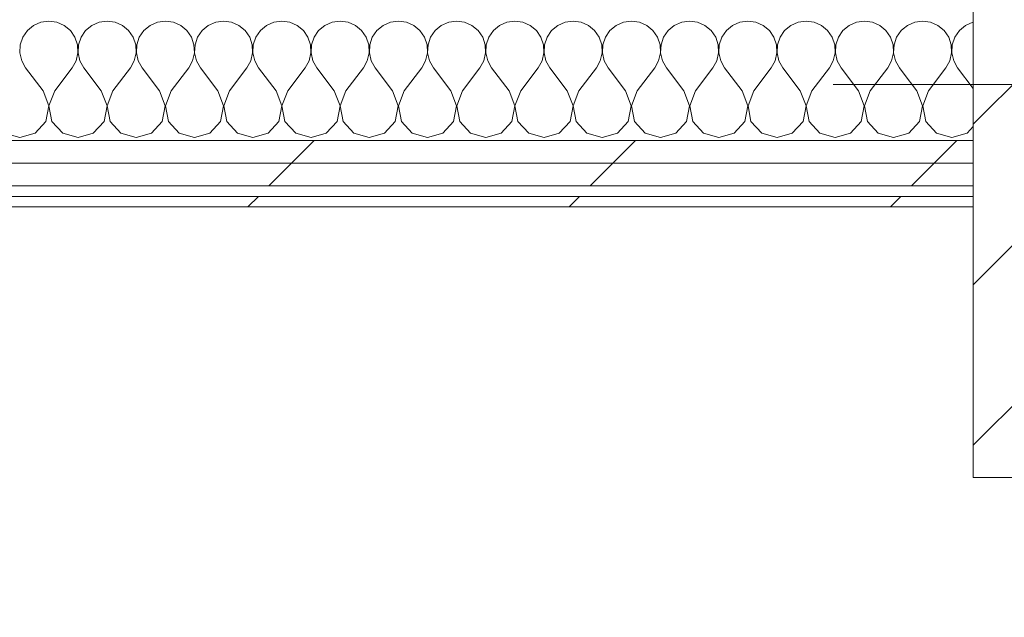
# Model space of a CAD drawing. Header units: millimetres. Extents: x -30280 to 22128, y -17757 to 4746.
# Tile 172 of 173: x -117 to 447, y -17319 to -16977. Entities that reach past the tile are written whole.
import ezdxf

# ---------------------------------------------------------------- set-up
doc = ezdxf.new("R2010")
doc.units = ezdxf.units.MM
doc.header["$MEASUREMENT"] = 0
doc.linetypes.add('Wipeout_Contour', pattern=[1000, 0, -1000])
doc.layers.add('10_ESTR_Pilars', color=7, linetype='Continuous')
doc.layers.add('Nuevo_08_E_Envans secs', color=7, linetype='Continuous')
for name, color, linetype, lineweight in [('10_ESTR_Pilars_Pluma_Nº__20', 1, 'Continuous', 5), ('10_ESTR_Pilars_Pluma_Nº__28', 7, 'Continuous', 20), ('10_ESTR_Pilars_Pluma_Nº__42', 8, 'Continuous', 25), ('Nuevo_08_E_Envans secs_Pluma_Nº__1', 7, 'Continuous', 5)]:
    doc.layers.add(name, color=color, linetype=linetype, lineweight=lineweight)
for name, color, linetype, lineweight, true_color in [('Nuevo_08_E_Envans secs_Pluma_Nº__102', 7, 'Continuous', 5, 0xcccccc), ('Nuevo_08_E_Envans secs_Pluma_Nº__171', 171, 'Continuous', 13, 0xaaaaff), ('Nuevo_08_E_Envans secs_Pluma_Nº__177', 7, 'Continuous', 15, 0xf7e046)]:
    doc.layers.add(name, color=color, linetype=linetype, lineweight=lineweight, true_color=true_color)
pattern_1 = [(45, (0, 0), (-183.8478, 183.8478), [195, -65]), (45, (7e-14, 183.85), (-183.8478, 183.8478), [195, -65])]

# ---------------------------------------------------------------- blocks, each defined once
blk = doc.blocks.new('*X456')
at = {"layer": 'Nuevo_08_E_Envans secs_Pluma_Nº__102', "color": 254, "linetype": 'Continuous', "lineweight": 5, "true_color": 0xcccccc}
for p, q in [((-108.76, -16980.13), (-112.3, -16983.07)), ((-104.55, -16978.28), (-108.76, -16980.13)), ((-100, -16977.64), (-104.55, -16978.28)), ((-95.45, -16978.28), (-100, -16977.64)), ((-91.24, -16980.13), (-95.45, -16978.28)), ((-87.7, -16983.07), (-91.24, -16980.13)), ((-75.43, -16980.13), (-78.97, -16983.07)), ((-71.22, -16978.28), (-75.43, -16980.13)), ((-66.67, -16977.64), (-71.22, -16978.28)), ((-62.11, -16978.28), (-66.67, -16977.64)), ((-57.9, -16980.13), (-62.11, -16978.28)), ((-54.36, -16983.07), (-57.9, -16980.13)), ((-42.1, -16980.13), (-45.64, -16983.07)), ((-37.89, -16978.28), (-42.1, -16980.13)), ((-33.33, -16977.64), (-37.89, -16978.28)), ((-28.78, -16978.28), (-33.33, -16977.64)), ((-24.57, -16980.13), (-28.78, -16978.28)), ((-21.03, -16983.07), (-24.57, -16980.13)), ((-8.76, -16980.13), (-12.3, -16983.07)), ((-4.55, -16978.28), (-8.76, -16980.13)), ((0, -16977.64), (-4.55, -16978.28)), ((4.55, -16978.28), (0, -16977.64)), ((8.76, -16980.13), (4.55, -16978.28)), ((12.3, -16983.07), (8.76, -16980.13)), ((24.57, -16980.13), (21.03, -16983.07)), ((28.78, -16978.28), (24.57, -16980.13)), ((33.33, -16977.64), (28.78, -16978.28)), ((37.89, -16978.28), (33.33, -16977.64)), ((42.1, -16980.13), (37.89, -16978.28)), ((45.64, -16983.07), (42.1, -16980.13)), ((57.9, -16980.13), (54.36, -16983.07)), ((62.11, -16978.28), (57.9, -16980.13)), ((66.67, -16977.64), (62.11, -16978.28)), ((71.22, -16978.28), (66.67, -16977.64)), ((75.43, -16980.13), (71.22, -16978.28)), ((78.97, -16983.07), (75.43, -16980.13)), ((91.24, -16980.13), (87.7, -16983.07)), ((95.45, -16978.28), (91.24, -16980.13)), ((100, -16977.64), (95.45, -16978.28)), ((104.55, -16978.28), (100, -16977.64)), ((108.76, -16980.13), (104.55, -16978.28)), ((112.3, -16983.07), (108.76, -16980.13)), ((124.57, -16980.13), (121.03, -16983.07)), ((128.78, -16978.28), (124.57, -16980.13)), ((133.33, -16977.64), (128.78, -16978.28)), ((137.89, -16978.28), (133.33, -16977.64)), ((142.1, -16980.13), (137.89, -16978.28)), ((145.64, -16983.07), (142.1, -16980.13)), ((157.9, -16980.13), (154.36, -16983.07)), ((162.11, -16978.28), (157.9, -16980.13)), ((166.67, -16977.64), (162.11, -16978.28)), ((171.22, -16978.28), (166.67, -16977.64)), ((175.43, -16980.13), (171.22, -16978.28)), ((178.97, -16983.07), (175.43, -16980.13)), ((191.24, -16980.13), (187.7, -16983.07)), ((195.45, -16978.28), (191.24, -16980.13)), ((200, -16977.64), (195.45, -16978.28)), ((204.55, -16978.28), (200, -16977.64)), ((208.76, -16980.13), (204.55, -16978.28)), ((212.3, -16983.07), (208.76, -16980.13)), ((224.57, -16980.13), (221.03, -16983.07)), ((228.78, -16978.28), (224.57, -16980.13)), ((233.33, -16977.64), (228.78, -16978.28)), ((237.89, -16978.28), (233.33, -16977.64)), ((242.1, -16980.13), (237.89, -16978.28)), ((245.64, -16983.07), (242.1, -16980.13)), ((257.9, -16980.13), (254.36, -16983.07)), ((262.11, -16978.28), (257.9, -16980.13)), ((266.67, -16977.64), (262.11, -16978.28)), ((271.22, -16978.28), (266.67, -16977.64)), ((275.43, -16980.13), (271.22, -16978.28)), ((278.97, -16983.07), (275.43, -16980.13)), ((291.24, -16980.13), (287.7, -16983.07)), ((295.45, -16978.28), (291.24, -16980.13)), ((300, -16977.64), (295.45, -16978.28)), ((304.55, -16978.28), (300, -16977.64)), ((308.76, -16980.13), (304.55, -16978.28)), ((312.3, -16983.07), (308.76, -16980.13)), ((324.57, -16980.13), (321.03, -16983.07)), ((328.78, -16978.28), (324.57, -16980.13)), ((333.33, -16977.64), (328.78, -16978.28)), ((337.89, -16978.28), (333.33, -16977.64)), ((342.1, -16980.13), (337.89, -16978.28)), ((345.64, -16983.07), (342.1, -16980.13)), ((357.9, -16980.13), (354.36, -16983.07)), ((362.11, -16978.28), (357.9, -16980.13)), ((366.67, -16977.64), (362.11, -16978.28)), ((371.22, -16978.28), (366.67, -16977.64)), ((375.43, -16980.13), (371.22, -16978.28)), ((378.97, -16983.07), (375.43, -16980.13)), ((-114.91, -16986.86), (-116.38, -16991.21)), ((-112.3, -16983.07), (-114.91, -16986.86)), ((-85.09, -16986.86), (-87.7, -16983.07)), ((-83.62, -16991.21), (-85.09, -16986.86)), ((-81.57, -16986.86), (-83.04, -16991.21)), ((-78.97, -16983.07), (-81.57, -16986.86)), ((-51.76, -16986.86), (-54.36, -16983.07)), ((-50.29, -16991.21), (-51.76, -16986.86)), ((-48.24, -16986.86), (-49.71, -16991.21)), ((-45.64, -16983.07), (-48.24, -16986.86)), ((-18.43, -16986.86), (-21.03, -16983.07)), ((-16.96, -16991.21), (-18.43, -16986.86)), ((-14.91, -16986.86), (-16.38, -16991.21)), ((-12.3, -16983.07), (-14.91, -16986.86)), ((14.91, -16986.86), (12.3, -16983.07)), ((16.38, -16991.21), (14.91, -16986.86)), ((18.43, -16986.86), (16.96, -16991.21)), ((21.03, -16983.07), (18.43, -16986.86)), ((48.24, -16986.86), (45.64, -16983.07)), ((49.71, -16991.21), (48.24, -16986.86)), ((51.76, -16986.86), (50.29, -16991.21)), ((54.36, -16983.07), (51.76, -16986.86)), ((81.57, -16986.86), (78.97, -16983.07)), ((83.04, -16991.21), (81.57, -16986.86)), ((85.09, -16986.86), (83.62, -16991.21)), ((87.7, -16983.07), (85.09, -16986.86)), ((114.91, -16986.86), (112.3, -16983.07)), ((116.38, -16991.21), (114.91, -16986.86)), ((118.43, -16986.86), (116.96, -16991.21)), ((121.03, -16983.07), (118.43, -16986.86)), ((148.24, -16986.86), (145.64, -16983.07)), ((149.71, -16991.21), (148.24, -16986.86)), ((151.76, -16986.86), (150.29, -16991.21)), ((154.36, -16983.07), (151.76, -16986.86)), ((181.57, -16986.86), (178.97, -16983.07)), ((183.04, -16991.21), (181.57, -16986.86)), ((185.09, -16986.86), (183.62, -16991.21)), ((187.7, -16983.07), (185.09, -16986.86)), ((214.91, -16986.86), (212.3, -16983.07)), ((216.38, -16991.21), (214.91, -16986.86)), ((218.43, -16986.86), (216.96, -16991.21)), ((221.03, -16983.07), (218.43, -16986.86)), ((248.24, -16986.86), (245.64, -16983.07)), ((249.71, -16991.21), (248.24, -16986.86)), ((251.76, -16986.86), (250.29, -16991.21)), ((254.36, -16983.07), (251.76, -16986.86)), ((281.57, -16986.86), (278.97, -16983.07)), ((283.04, -16991.21), (281.57, -16986.86)), ((285.09, -16986.86), (283.62, -16991.21)), ((287.7, -16983.07), (285.09, -16986.86)), ((314.91, -16986.86), (312.3, -16983.07)), ((316.38, -16991.21), (314.91, -16986.86)), ((318.43, -16986.86), (316.96, -16991.21)), ((321.03, -16983.07), (318.43, -16986.86)), ((348.24, -16986.86), (345.64, -16983.07)), ((349.71, -16991.21), (348.24, -16986.86)), ((351.76, -16986.86), (350.29, -16991.21)), ((354.36, -16983.07), (351.76, -16986.86)), ((381.57, -16986.86), (378.97, -16983.07)), ((383.04, -16991.21), (381.57, -16986.86)), ((385.09, -16986.86), (383.62, -16991.21)), ((387.7, -16983.07), (385.09, -16986.86)), ((388.89, -16982.08), (387.7, -16983.07)), ((-116.38, -16991.21), (-116.6, -16995.81)), ((-83.4, -16995.81), (-83.62, -16991.21)), ((-83.04, -16991.21), (-83.27, -16995.81)), ((-50.07, -16995.81), (-50.29, -16991.21)), ((-49.71, -16991.21), (-49.93, -16995.81)), ((-16.73, -16995.81), (-16.96, -16991.21)), ((-16.38, -16991.21), (-16.6, -16995.81)), ((16.6, -16995.81), (16.38, -16991.21)), ((16.96, -16991.21), (16.73, -16995.81)), ((49.93, -16995.81), (49.71, -16991.21)), ((50.29, -16991.21), (50.07, -16995.81)), ((83.27, -16995.81), (83.04, -16991.21)), ((83.62, -16991.21), (83.4, -16995.81)), ((116.6, -16995.81), (116.38, -16991.21)), ((116.96, -16991.21), (116.73, -16995.81)), ((149.93, -16995.81), (149.71, -16991.21)), ((150.29, -16991.21), (150.07, -16995.81)), ((183.27, -16995.81), (183.04, -16991.21)), ((183.62, -16991.21), (183.4, -16995.81)), ((216.6, -16995.81), (216.38, -16991.21)), ((216.96, -16991.21), (216.73, -16995.81)), ((249.93, -16995.81), (249.71, -16991.21)), ((250.29, -16991.21), (250.07, -16995.81)), ((283.27, -16995.81), (283.04, -16991.21)), ((283.62, -16991.21), (283.4, -16995.81)), ((316.6, -16995.81), (316.38, -16991.21)), ((316.96, -16991.21), (316.73, -16995.81)), ((349.93, -16995.81), (349.71, -16991.21)), ((350.29, -16991.21), (350.07, -16995.81)), ((383.27, -16995.81), (383.04, -16991.21)), ((383.62, -16991.21), (383.4, -16995.81)), ((-116.6, -16995.81), (-115.56, -17000.28)), ((-84.44, -17000.28), (-83.4, -16995.81)), ((-83.27, -16995.81), (-82.23, -17000.28)), ((-51.11, -17000.28), (-50.07, -16995.81)), ((-49.93, -16995.81), (-48.89, -17000.28)), ((-17.77, -17000.28), (-16.73, -16995.81)), ((-16.6, -16995.81), (-15.56, -17000.28)), ((15.56, -17000.28), (16.6, -16995.81)), ((16.73, -16995.81), (17.77, -17000.28)), ((48.89, -17000.28), (49.93, -16995.81)), ((50.07, -16995.81), (51.11, -17000.28)), ((82.23, -17000.28), (83.27, -16995.81)), ((83.4, -16995.81), (84.44, -17000.28)), ((115.56, -17000.28), (116.6, -16995.81)), ((116.73, -16995.81), (117.77, -17000.28)), ((148.89, -17000.28), (149.93, -16995.81)), ((150.07, -16995.81), (151.11, -17000.28)), ((182.23, -17000.28), (183.27, -16995.81)), ((183.4, -16995.81), (184.44, -17000.28)), ((215.56, -17000.28), (216.6, -16995.81)), ((216.73, -16995.81), (217.77, -17000.28)), ((248.89, -17000.28), (249.93, -16995.81)), ((250.07, -16995.81), (251.11, -17000.28)), ((282.23, -17000.28), (283.27, -16995.81)), ((283.4, -16995.81), (284.44, -17000.28)), ((315.56, -17000.28), (316.6, -16995.81)), ((316.73, -16995.81), (317.77, -17000.28)), ((348.89, -17000.28), (349.93, -16995.81)), ((350.07, -16995.81), (351.11, -17000.28)), ((382.23, -17000.28), (383.27, -16995.81)), ((383.4, -16995.81), (384.44, -17000.28)), ((-115.56, -17000.28), (-113.33, -17004.31)), ((-103.33, -17017.64), (-113.33, -17004.31)), ((-96.67, -17017.64), (-86.67, -17004.31)), ((-86.67, -17004.31), (-84.44, -17000.28)), ((-82.23, -17000.28), (-80, -17004.31)), ((-70, -17017.64), (-80, -17004.31)), ((-63.33, -17017.64), (-53.33, -17004.31)), ((-53.33, -17004.31), (-51.11, -17000.28)), ((-48.89, -17000.28), (-46.67, -17004.31)), ((-36.67, -17017.64), (-46.67, -17004.31)), ((-30, -17017.64), (-20, -17004.31)), ((-20, -17004.31), (-17.77, -17000.28)), ((-15.56, -17000.28), (-13.33, -17004.31)), ((-3.33, -17017.64), (-13.33, -17004.31)), ((3.33, -17017.64), (13.33, -17004.31)), ((13.33, -17004.31), (15.56, -17000.28)), ((17.77, -17000.28), (20, -17004.31)), ((30, -17017.64), (20, -17004.31)), ((36.67, -17017.64), (46.67, -17004.31)), ((46.67, -17004.31), (48.89, -17000.28)), ((51.11, -17000.28), (53.33, -17004.31)), ((63.33, -17017.64), (53.33, -17004.31)), ((70, -17017.64), (80, -17004.31)), ((80, -17004.31), (82.23, -17000.28)), ((84.44, -17000.28), (86.67, -17004.31)), ((96.67, -17017.64), (86.67, -17004.31)), ((103.33, -17017.64), (113.33, -17004.31)), ((113.33, -17004.31), (115.56, -17000.28)), ((117.77, -17000.28), (120, -17004.31)), ((130, -17017.64), (120, -17004.31)), ((136.67, -17017.64), (146.67, -17004.31)), ((146.67, -17004.31), (148.89, -17000.28)), ((151.11, -17000.28), (153.33, -17004.31)), ((163.33, -17017.64), (153.33, -17004.31)), ((170, -17017.64), (180, -17004.31)), ((180, -17004.31), (182.23, -17000.28)), ((184.44, -17000.28), (186.67, -17004.31)), ((196.67, -17017.64), (186.67, -17004.31)), ((203.33, -17017.64), (213.33, -17004.31)), ((213.33, -17004.31), (215.56, -17000.28)), ((217.77, -17000.28), (220, -17004.31)), ((230, -17017.64), (220, -17004.31)), ((236.67, -17017.64), (246.67, -17004.31)), ((246.67, -17004.31), (248.89, -17000.28)), ((251.11, -17000.28), (253.33, -17004.31)), ((263.33, -17017.64), (253.33, -17004.31)), ((270, -17017.64), (280, -17004.31)), ((280, -17004.31), (282.23, -17000.28)), ((284.44, -17000.28), (286.67, -17004.31)), ((296.67, -17017.64), (286.67, -17004.31)), ((303.33, -17017.64), (313.33, -17004.31)), ((313.33, -17004.31), (315.56, -17000.28)), ((317.77, -17000.28), (320, -17004.31)), ((330, -17017.64), (320, -17004.31)), ((336.67, -17017.64), (346.67, -17004.31)), ((346.67, -17004.31), (348.89, -17000.28)), ((351.11, -17000.28), (353.33, -17004.31)), ((363.33, -17017.64), (353.33, -17004.31)), ((370, -17017.64), (380, -17004.31)), ((380, -17004.31), (382.23, -17000.28)), ((384.44, -17000.28), (386.67, -17004.31)), ((388.89, -17007.27), (386.67, -17004.31)), ((-100.07, -17026.15), (-103.33, -17017.64)), ((-96.67, -17017.64), (-99.93, -17026.15)), ((-66.73, -17026.15), (-70, -17017.64)), ((-63.33, -17017.64), (-66.6, -17026.15)), ((-33.4, -17026.15), (-36.67, -17017.64)), ((-30, -17017.64), (-33.27, -17026.15)), ((-0.07, -17026.15), (-3.33, -17017.64)), ((3.33, -17017.64), (0.07, -17026.15)), ((33.27, -17026.15), (30, -17017.64)), ((36.67, -17017.64), (33.4, -17026.15)), ((66.6, -17026.15), (63.33, -17017.64)), ((70, -17017.64), (66.73, -17026.15)), ((99.93, -17026.15), (96.67, -17017.64)), ((103.33, -17017.64), (100.07, -17026.15)), ((133.27, -17026.15), (130, -17017.64)), ((136.67, -17017.64), (133.4, -17026.15)), ((166.6, -17026.15), (163.33, -17017.64)), ((170, -17017.64), (166.73, -17026.15)), ((199.93, -17026.15), (196.67, -17017.64)), ((203.33, -17017.64), (200.07, -17026.15)), ((233.27, -17026.15), (230, -17017.64)), ((236.67, -17017.64), (233.4, -17026.15)), ((266.6, -17026.15), (263.33, -17017.64)), ((270, -17017.64), (266.73, -17026.15)), ((299.93, -17026.15), (296.67, -17017.64)), ((303.33, -17017.64), (300.07, -17026.15)), ((333.27, -17026.15), (330, -17017.64)), ((336.67, -17017.64), (333.4, -17026.15)), ((366.6, -17026.15), (363.33, -17017.64)), ((370, -17017.64), (366.73, -17026.15)), ((-101.76, -17035.1), (-100.07, -17026.15)), ((-99.93, -17026.15), (-98.24, -17035.1)), ((-68.43, -17035.1), (-66.73, -17026.15)), ((-66.6, -17026.15), (-64.91, -17035.1)), ((-35.09, -17035.1), (-33.4, -17026.15)), ((-33.27, -17026.15), (-31.57, -17035.1)), ((-1.76, -17035.1), (-0.07, -17026.15)), ((0.07, -17026.15), (1.76, -17035.1)), ((31.57, -17035.1), (33.27, -17026.15)), ((33.4, -17026.15), (35.09, -17035.1)), ((64.91, -17035.1), (66.6, -17026.15)), ((66.73, -17026.15), (68.43, -17035.1)), ((98.24, -17035.1), (99.93, -17026.15)), ((100.07, -17026.15), (101.76, -17035.1)), ((131.57, -17035.1), (133.27, -17026.15)), ((133.4, -17026.15), (135.09, -17035.1)), ((164.91, -17035.1), (166.6, -17026.15)), ((166.73, -17026.15), (168.43, -17035.1)), ((198.24, -17035.1), (199.93, -17026.15)), ((200.07, -17026.15), (201.76, -17035.1)), ((231.57, -17035.1), (233.27, -17026.15)), ((233.4, -17026.15), (235.09, -17035.1)), ((264.91, -17035.1), (266.6, -17026.15)), ((266.73, -17026.15), (268.43, -17035.1)), ((298.24, -17035.1), (299.93, -17026.15)), ((300.07, -17026.15), (301.76, -17035.1)), ((331.57, -17035.1), (333.27, -17026.15)), ((333.4, -17026.15), (335.09, -17035.1)), ((364.91, -17035.1), (366.6, -17026.15)), ((366.73, -17026.15), (368.43, -17035.1)), ((-107.9, -17041.82), (-101.76, -17035.1)), ((-98.24, -17035.1), (-92.1, -17041.82)), ((-74.57, -17041.82), (-68.43, -17035.1)), ((-64.91, -17035.1), (-58.76, -17041.82)), ((-41.24, -17041.82), (-35.09, -17035.1)), ((-31.57, -17035.1), (-25.43, -17041.82)), ((-7.9, -17041.82), (-1.76, -17035.1)), ((1.76, -17035.1), (7.9, -17041.82)), ((25.43, -17041.82), (31.57, -17035.1)), ((35.09, -17035.1), (41.24, -17041.82)), ((58.76, -17041.82), (64.91, -17035.1)), ((68.43, -17035.1), (74.57, -17041.82)), ((92.1, -17041.82), (98.24, -17035.1)), ((101.76, -17035.1), (107.9, -17041.82)), ((125.43, -17041.82), (131.57, -17035.1)), ((135.09, -17035.1), (141.24, -17041.82)), ((158.76, -17041.82), (164.91, -17035.1)), ((168.43, -17035.1), (174.57, -17041.82)), ((192.1, -17041.82), (198.24, -17035.1)), ((201.76, -17035.1), (207.9, -17041.82)), ((225.43, -17041.82), (231.57, -17035.1)), ((235.09, -17035.1), (241.24, -17041.82)), ((258.76, -17041.82), (264.91, -17035.1)), ((268.43, -17035.1), (274.57, -17041.82)), ((292.1, -17041.82), (298.24, -17035.1)), ((301.76, -17035.1), (307.9, -17041.82)), ((325.43, -17041.82), (331.57, -17035.1)), ((335.09, -17035.1), (341.24, -17041.82)), ((358.76, -17041.82), (364.91, -17035.1)), ((368.43, -17035.1), (374.57, -17041.82)), ((-125.43, -17041.82), (-116.67, -17044.31)), ((-116.67, -17044.31), (-107.9, -17041.82)), ((-92.1, -17041.82), (-83.33, -17044.31)), ((-83.33, -17044.31), (-74.57, -17041.82)), ((-58.76, -17041.82), (-50, -17044.31)), ((-50, -17044.31), (-41.24, -17041.82)), ((-25.43, -17041.82), (-16.67, -17044.31)), ((-16.67, -17044.31), (-7.9, -17041.82)), ((7.9, -17041.82), (16.67, -17044.31)), ((16.67, -17044.31), (25.43, -17041.82)), ((41.24, -17041.82), (50, -17044.31)), ((50, -17044.31), (58.76, -17041.82)), ((74.57, -17041.82), (83.33, -17044.31)), ((83.33, -17044.31), (92.1, -17041.82)), ((107.9, -17041.82), (116.67, -17044.31)), ((116.67, -17044.31), (125.43, -17041.82)), ((141.24, -17041.82), (150, -17044.31)), ((150, -17044.31), (158.76, -17041.82)), ((174.57, -17041.82), (183.33, -17044.31)), ((183.33, -17044.31), (192.1, -17041.82)), ((207.9, -17041.82), (216.67, -17044.31)), ((216.67, -17044.31), (225.43, -17041.82)), ((241.24, -17041.82), (250, -17044.31)), ((250, -17044.31), (258.76, -17041.82)), ((274.57, -17041.82), (283.33, -17044.31)), ((283.33, -17044.31), (292.1, -17041.82)), ((307.9, -17041.82), (316.67, -17044.31)), ((316.67, -17044.31), (325.43, -17041.82)), ((341.24, -17041.82), (350, -17044.31)), ((350, -17044.31), (358.76, -17041.82)), ((374.57, -17041.82), (383.33, -17044.31)), ((383.33, -17044.31), (388.89, -17042.73))]:
    blk.add_line(p, q, dxfattribs=at)
blk = doc.blocks.new('*X457')
at = {"layer": 'Nuevo_08_E_Envans secs_Pluma_Nº__102', "color": 254, "linetype": 'Continuous', "lineweight": 5, "true_color": 0xcccccc}
for p, q in [((391.24, -16980.13), (388.89, -16982.08)), ((395.45, -16978.28), (391.24, -16980.13)), ((400, -16977.64), (395.45, -16978.28)), ((404.55, -16978.28), (400, -16977.64)), ((408.76, -16980.13), (404.55, -16978.28)), ((412.3, -16983.07), (408.76, -16980.13)), ((424.57, -16980.13), (421.03, -16983.07)), ((428.78, -16978.28), (424.57, -16980.13)), ((428.89, -16978.26), (428.78, -16978.28)), ((414.91, -16986.86), (412.3, -16983.07)), ((416.38, -16991.21), (414.91, -16986.86)), ((418.43, -16986.86), (416.96, -16991.21)), ((421.03, -16983.07), (418.43, -16986.86)), ((416.6, -16995.81), (416.38, -16991.21)), ((416.96, -16991.21), (416.73, -16995.81)), ((415.56, -17000.28), (416.6, -16995.81)), ((416.73, -16995.81), (417.77, -17000.28)), ((403.33, -17017.64), (413.33, -17004.31)), ((413.33, -17004.31), (415.56, -17000.28)), ((417.77, -17000.28), (420, -17004.31)), ((428.89, -17016.16), (420, -17004.31)), ((396.67, -17017.64), (388.89, -17007.27)), ((399.93, -17026.15), (396.67, -17017.64)), ((403.33, -17017.64), (400.07, -17026.15)), ((398.24, -17035.1), (399.93, -17026.15)), ((400.07, -17026.15), (401.76, -17035.1)), ((392.1, -17041.82), (398.24, -17035.1)), ((401.76, -17035.1), (407.9, -17041.82)), ((425.43, -17041.82), (428.89, -17038.03)), ((388.89, -17042.73), (392.1, -17041.82)), ((407.9, -17041.82), (416.67, -17044.31)), ((416.67, -17044.31), (425.43, -17041.82))]:
    blk.add_line(p, q, dxfattribs=at)
blk = doc.blocks.new('Muro_124_1', base_point=(-1743.33, -17083.98))
at = {"color": 254, "linetype": 'Wipeout_Contour', "lineweight": 0, "ltscale": 68450.303392}
blk.add_wipeout([(-1743.33, -17071.98), (428.89, -17071.98), (428.89, -17058.98), (-1743.33, -17058.98)], dxfattribs=at).dxf.layer = 'Nuevo_08_E_Envans secs'
at = {"color": 254, "linetype": 'Wipeout_Contour', "lineweight": 0, "ltscale": 68512.133265}
blk.add_wipeout([(-1743.33, -17083.98), (428.89, -17083.98), (428.89, -17077.98), (-1743.33, -17077.98)], dxfattribs=at).dxf.layer = 'Nuevo_08_E_Envans secs'
at = {"layer": 'Nuevo_08_E_Envans secs_Pluma_Nº__171', "linetype": 'Continuous', "lineweight": 13, "true_color": 0xaaaaff}
h = blk.add_hatch(dxfattribs=at)
h.set_pattern_fill('Panellat_HPL_0001', color=161, style=0, pattern_type=2)
h.set_pattern_definition(pattern_1)
h.paths.add_polyline_path([(-1743.33, -17083.98), (428.89, -17083.98), (428.89, -17077.98), (-1743.33, -17077.98)])
at = {"layer": 'Nuevo_08_E_Envans secs_Pluma_Nº__177', "linetype": 'Continuous', "lineweight": 15, "true_color": 0xf7e046}
h = blk.add_hatch(dxfattribs=at)
h.set_pattern_fill('Panellat_HPL_0001', color=53, style=0, pattern_type=2)
h.set_pattern_definition(pattern_1)
h.paths.add_polyline_path([(-1743.33, -17071.98), (428.89, -17071.98), (428.89, -17058.98), (-1743.33, -17058.98)])
at = {"layer": 'Nuevo_08_E_Envans secs_Pluma_Nº__1', "color": 7, "linetype": 'Continuous', "lineweight": 5}
for p, q in [((-1743.33, -17071.98), (428.89, -17071.98)), ((-1743.33, -17077.98), (428.89, -17077.98))]:
    blk.add_line(p, q, dxfattribs=at)
at = {"layer": 'Nuevo_08_E_Envans secs_Pluma_Nº__1', "color": 7, "linetype": 'Continuous', "lineweight": 5, "flags": 128}
blk.add_lwpolyline([(-1743.33, -17083.98), (428.89, -17083.98)], dxfattribs=at)
at = {"color": 254, "linetype": 'Wipeout_Contour', "lineweight": 0, "ltscale": 68398.446312}
blk.add_wipeout([(-1743.33, -17058.98), (428.89, -17058.98), (428.89, -17045.98), (-1743.33, -17045.98)], dxfattribs=at).dxf.layer = 'Nuevo_08_E_Envans secs'
at = {"layer": 'Nuevo_08_E_Envans secs_Pluma_Nº__177', "linetype": 'Continuous', "lineweight": 15, "true_color": 0xf7e046}
h = blk.add_hatch(dxfattribs=at)
h.set_pattern_fill('Panellat_HPL_0001', color=53, style=0, pattern_type=2)
h.set_pattern_definition(pattern_1)
h.paths.add_polyline_path([(-1743.33, -17058.98), (428.89, -17058.98), (428.89, -17045.98), (-1743.33, -17045.98)])
at = {"layer": 'Nuevo_08_E_Envans secs_Pluma_Nº__1', "color": 7, "linetype": 'Continuous', "lineweight": 5}
for p, q in [((-1593.39, -17045.98), (388.89, -17045.98)), ((388.89, -17045.98), (428.89, -17045.98)), ((-1743.33, -17058.98), (428.89, -17058.98))]:
    blk.add_line(p, q, dxfattribs=at)
at = {"layer": 'Nuevo_08_E_Envans secs', "color": 7, "lineweight": 20}
for name in ['*X456', '*X457']:
    blk.add_blockref(name, (0, 0), dxfattribs=at)
blk = doc.blocks.new('Pilar_26_1', base_point=(603.89, -17013.98))
at = {"color": 254, "linetype": 'Wipeout_Contour', "lineweight": 0, "ltscale": 68102.360843}
blk.add_wipeout([(428.89, -17238.98), (778.89, -17238.98), (778.89, -16788.98), (428.89, -16788.98)], dxfattribs=at).dxf.layer = '10_ESTR_Pilars'
at = {"layer": '10_ESTR_Pilars_Pluma_Nº__42', "linetype": 'Continuous', "lineweight": 25}
h = blk.add_hatch(dxfattribs=at)
h.set_pattern_fill('00_GCT_trama_45º_e1_400__05', color=8, style=0, pattern_type=2)
h.set_pattern_definition([(45, (0, 0), (-45.96194, 45.96194), [])])
h.paths.add_polyline_path([(428.89, -17238.98), (778.89, -17238.98), (778.89, -16788.98), (428.89, -16788.98)])
at = {"layer": '10_ESTR_Pilars_Pluma_Nº__20', "color": 1, "linetype": 'Continuous', "lineweight": 5}
for p, q in [((603.89, -16933.98), (603.89, -16708.98)), ((523.89, -17013.98), (348.89, -17013.98)), ((683.89, -17013.98), (858.89, -17013.98)), ((603.89, -17093.98), (603.89, -17318.98))]:
    blk.add_line(p, q, dxfattribs=at)
blk.add_point((603.89, -17013.98), dxfattribs=at)
at = {"layer": '10_ESTR_Pilars_Pluma_Nº__28', "color": 7, "linetype": 'Continuous', "lineweight": 20, "flags": 128}
blk.add_lwpolyline([(428.89, -17238.98), (778.89, -17238.98), (778.89, -16788.98), (428.89, -16788.98)], close=True, dxfattribs=at)

msp = doc.modelspace()

# ---------------------------------------------------------------- block references
at = {"layer": 'Nuevo_08_E_Envans secs', "color": 7, "lineweight": 20}
msp.add_blockref('Muro_124_1', (-1743.33, -17083.98), dxfattribs=at)

# ---------------------------------------------------------------- next in the draw order: block references
at = {"layer": '10_ESTR_Pilars', "color": 7, "lineweight": 20}
msp.add_blockref('Pilar_26_1', (603.89, -17013.98), dxfattribs=at)

doc.saveas('drawing.dxf')
